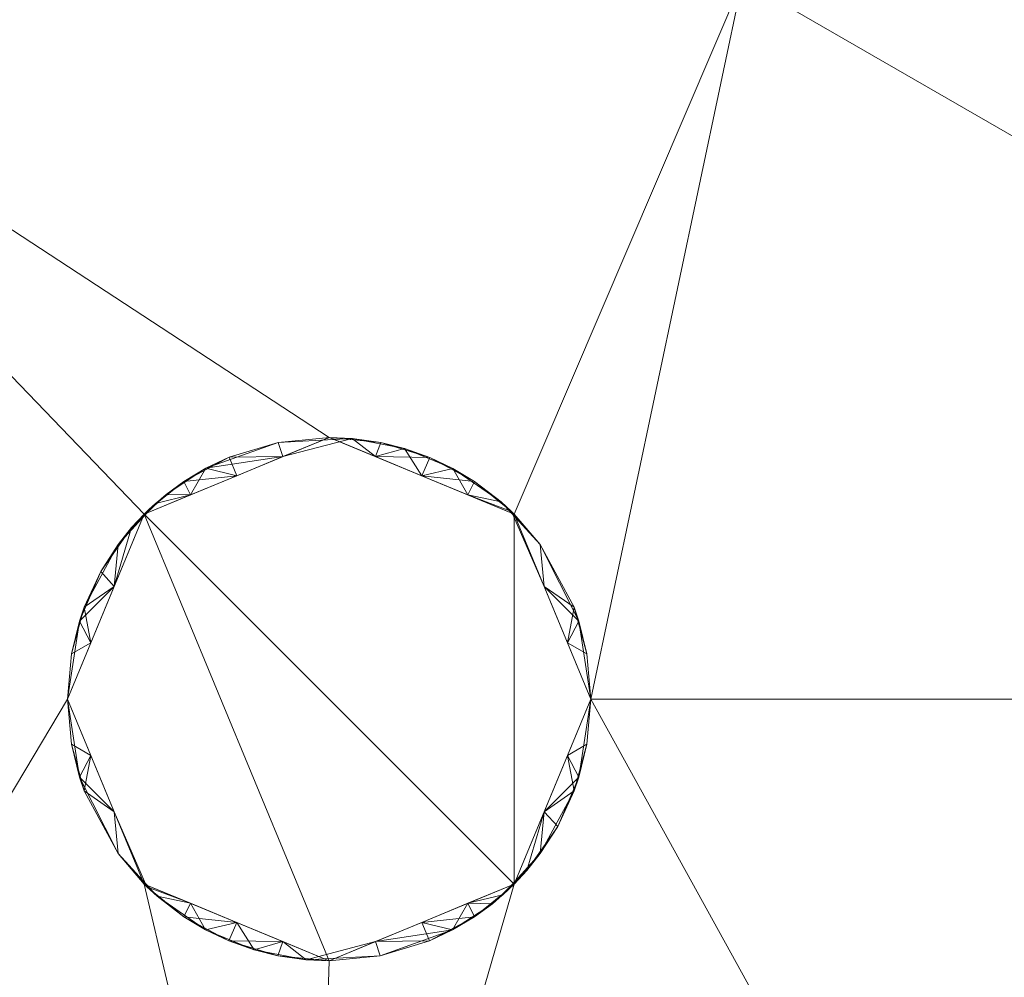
# Model space of a CAD drawing. Header units: millimetres. Extents: x -300 to 300, y 0 to 450.
# Tile 58 of 256: x -123 to -57, y 46 to 110. Entities that reach past the tile are written whole.
import ezdxf

# ---------------------------------------------------------------- set-up
doc = ezdxf.new("R2010")
doc.units = ezdxf.units.MM
doc.layers.add('A-GENM', color=13, linetype='Continuous')

# ---------------------------------------------------------------- blocks, each defined once
blk = doc.blocks.new('MODEL_CCAS0420-1080410R0 - MODEL_CCAS0420-1080410R0-453240-Preview')
at = {"layer": 'A-GENM', "lineweight": 9}
mesh = blk.add_polyface(dxfattribs=at)
corners = [(-296.159, -20, -110), (-295.657, -15.55, -110), (-294.177, -11.323, -110), (-291.793, -7.531, -110), (-288.625, -4.364, -110), (-284.831, -1.981, -110), (-280.602, -0.502, -110), (-276.147, 0, -110), (276.147, 0, -110), (280.596, -0.501, -110), (284.825, -1.978, -110), (288.619, -4.359, -110), (291.788, -7.525, -110), (294.174, -11.316, -110), (295.656, -15.545, -110), (296.159, -20, -110), (296.159, -426.171, -110), (295.658, -430.617, -110), (294.182, -434.842, -110), (291.802, -438.632, -110), (288.638, -441.797, -110), (284.848, -444.179, -110), (280.622, -445.657, -110), (276.171, -446.159, -110), (-276.171, -446.159, -110), (-280.617, -445.658, -110), (-284.842, -444.182, -110), (-288.632, -441.802, -110), (-291.797, -438.638, -110), (-294.179, -434.848, -110), (-295.657, -430.622, -110), (-296.159, -426.171, -110)]
mesh.append_faces([[corners[k] for k in face] for face in [(15, 12, 13, 14)]], dxfattribs={"vtx0": -1})
mesh.append_faces([[corners[k] for k in face] for face in [(16, 8, 15)]], dxfattribs={"vtx0": -1, "vtx1": -1})
mesh.append_faces([[corners[k] for k in face] for face in [(24, 31, 7, 8)]], dxfattribs={"vtx0": -1, "vtx1": -1, "vtx3": -1})
mesh.append_faces([[corners[k] for k in face] for face in [(31, 24, 25, 30), (18, 21, 22, 17), (17, 22, 23, 16)]], dxfattribs={"vtx0": -1, "vtx2": -1})
mesh.append_faces([[corners[k] for k in face] for face in [(0, 3, 4, 5), (0, 5, 6, 7)]], dxfattribs={"vtx0": -1, "vtx3": -1})
mesh.append_faces([[corners[k] for k in face] for face in [(28, 29, 27)]], dxfattribs={"vtx1": -1})
mesh.append_faces([[corners[k] for k in face] for face in [(25, 26, 30), (11, 12, 15, 10), (9, 10, 15, 8), (31, 0, 7)]], dxfattribs={"vtx1": -1, "vtx2": -1})
mesh.append_faces([[corners[k] for k in face] for face in [(23, 24, 8, 16)]], dxfattribs={"vtx1": -1, "vtx2": -1, "vtx3": -1})
mesh.append_faces([[corners[k] for k in face] for face in [(26, 27, 29, 30)]], dxfattribs={"vtx1": -1, "vtx3": -1})
mesh.append_faces([[corners[k] for k in face] for face in [(19, 20, 21, 18)]], dxfattribs={"vtx2": -1})
mesh.append_faces([[corners[k] for k in face] for face in [(0, 1, 2, 3)]], dxfattribs={"vtx3": -1})
mesh = blk.add_polyface(dxfattribs=at)
corners = [(-279.918, -2), (-292.651, -7.27), (-297.929, -20), (-297.929, -224.97), (-297.929, -429.94), (-292.661, -442.661), (-279.94, -447.929), (0, -447.929), (279.94, -447.929), (292.661, -442.661), (297.929, -429.94), (297.929, -224.97), (297.929, -20), (292.651, -7.27), (279.918, -2), (0, -2), (0, -3.5), (13.257, -3.5), (26.515, -3.5), (39.772, -3.5), (53.029, -3.5), (66.287, -3.5), (79.544, -3.5), (92.801, -3.5), (106.059, -3.5), (119.316, -3.5), (132.573, -3.5), (145.831, -3.5), (159.088, -3.5), (172.345, -3.5), (185.603, -3.5), (198.86, -3.5), (212.117, -3.5), (225.375, -3.5), (238.632, -3.5), (251.889, -3.5), (265.147, -3.5), (278.404, -3.5), (291.028, -7.487), (296.497, -19.511), (296.5, -32.769), (296.5, -46.026), (296.5, -59.283), (296.5, -72.541), (296.5, -85.798), (296.5, -99.055), (296.5, -112.313), (296.5, -125.57), (296.5, -138.827), (296.5, -152.085), (296.5, -165.342), (296.5, -178.599), (296.5, -191.857), (296.5, -205.114), (296.5, -218.371), (296.5, -231.629), (296.5, -244.886), (296.5, -258.143), (296.499, -271.401), (296.499, -284.658), (296.499, -297.915), (296.499, -311.173), (296.499, -324.43), (296.499, -337.687), (296.5, -350.945), (296.5, -364.202), (296.5, -377.459), (296.5, -390.717), (296.5, -403.974), (296.5, -417.231), (296.497, -430.489), (291.028, -442.513), (278.404, -446.5), (265.147, -446.5), (251.889, -446.5), (238.632, -446.5), (225.375, -446.5), (212.117, -446.5), (198.86, -446.5), (185.603, -446.5), (172.345, -446.5), (159.088, -446.5), (145.831, -446.5), (132.573, -446.5), (119.316, -446.5), (106.059, -446.5), (92.801, -446.5), (79.544, -446.5), (66.287, -446.5), (53.029, -446.5), (39.772, -446.5), (26.515, -446.5), (13.257, -446.5), (0, -446.5), (-12.926, -446.5), (-25.852, -446.5), (-38.777, -446.5), (-51.703, -446.5), (-64.629, -446.5), (-77.555, -446.5), (-90.48, -446.5), (-103.406, -446.5), (-116.332, -446.5), (-129.258, -446.5), (-142.183, -446.5), (-155.109, -446.5), (-168.035, -446.5), (-180.961, -446.5), (-193.887, -446.5), (-206.812, -446.5), (-219.738, -446.5), (-232.664, -446.5), (-245.59, -446.5), (-258.515, -446.5), (-271.441, -446.5), (-284.356, -445.968), (-294.544, -438.124), (-296.5, -425.35), (-296.5, -412.424), (-296.5, -399.498), (-296.5, -386.572), (-296.5, -373.646), (-296.5, -360.721), (-296.5, -347.795), (-296.499, -334.869), (-296.499, -321.943), (-296.499, -309.018), (-296.499, -296.092), (-296.499, -283.166), (-296.499, -270.24), (-296.5, -257.315), (-296.5, -244.389), (-296.5, -231.463), (-296.5, -218.537), (-296.5, -205.611), (-296.5, -192.686), (-296.5, -179.76), (-296.5, -166.834), (-296.5, -153.908), (-296.5, -140.983), (-296.5, -128.057), (-296.5, -115.131), (-296.5, -102.205), (-296.5, -89.28), (-296.5, -76.354), (-296.5, -63.428), (-296.5, -50.502), (-296.5, -37.576), (-296.5, -24.651), (-294.544, -11.876), (-284.356, -4.032), (-271.441, -3.5), (-258.515, -3.5), (-245.59, -3.5), (-232.664, -3.5), (-219.738, -3.5), (-206.812, -3.5), (-193.887, -3.5), (-180.961, -3.5), (-168.035, -3.5), (-155.109, -3.5), (-142.183, -3.5), (-129.258, -3.5), (-116.332, -3.5), (-103.406, -3.5), (-90.48, -3.5), (-77.555, -3.5), (-64.629, -3.5), (-51.703, -3.5), (-38.777, -3.5), (-25.852, -3.5), (-12.926, -3.5), (-294.538, -438.129), (-294.547, -438.108)]
mesh.append_faces([[corners[k] for k in face] for face in [(116, 172, 173)]])
mesh.append_faces([[corners[k] for k in face] for face in [(118, 4, 117), (6, 115, 5), (115, 6, 114), (7, 104, 6), (1, 150, 0), (151, 0, 150)]], dxfattribs={"vtx0": -1, "vtx1": -1})
mesh.append_faces([[corners[k] for k in face] for face in [(4, 124, 125), (7, 99, 100), (2, 148, 149), (149, 1, 2), (2, 141, 142), (0, 151, 152), (0, 160, 161, 15), (15, 165, 166), (15, 170, 171), (8, 81, 82, 7), (8, 72, 73), (11, 61, 62, 10), (12, 46, 47, 11), (38, 13, 14, 37), (13, 38, 39, 12)]], dxfattribs={"vtx0": -1, "vtx2": -1})
mesh.append_faces([[corners[k] for k in face] for face in [(4, 118, 119, 120), (4, 120, 121, 122), (3, 128, 129, 130), (3, 130, 131, 132), (3, 138, 139, 140), (0, 154, 155, 156), (0, 156, 157, 158), (15, 161, 162, 163), (15, 163, 164, 165), (8, 73, 74, 75), (7, 86, 87, 88), (7, 83, 84, 85), (10, 68, 69, 70), (11, 55, 56, 57), (14, 28, 29, 30), (14, 32, 33, 34), (15, 19, 20, 21), (12, 44, 45, 46), (11, 49, 50, 51), (11, 47, 48, 49), (12, 39, 40, 41)]], dxfattribs={"vtx0": -1, "vtx3": -1})
mesh.append_faces([[corners[k] for k in face] for face in [(123, 124, 4, 122), (127, 128, 3, 126), (113, 114, 6, 112), (111, 112, 6, 110), (109, 110, 6, 108), (107, 108, 6, 106), (96, 97, 7, 95), (105, 106, 6, 104), (103, 104, 7, 102), (101, 102, 7, 100), (98, 99, 7, 97), (94, 95, 7, 93), (135, 136, 3, 134), (137, 138, 3, 136), (133, 134, 3, 132), (145, 146, 2, 144), (147, 148, 2, 146), (143, 144, 2, 142), (149, 150, 1), (153, 154, 0, 152), (159, 160, 0, 158), (169, 170, 15, 168), (167, 168, 15, 166), (78, 79, 8, 77), (80, 81, 8, 79), (76, 77, 8, 75), (91, 92, 7, 90), (89, 90, 7, 88), (85, 86, 7), (82, 83, 7), (67, 68, 10, 66), (65, 66, 10, 64), (60, 61, 11, 59), (58, 59, 11, 57), (63, 64, 10, 62), (54, 55, 11, 53), (26, 27, 15, 25), (31, 32, 14, 30), (16, 17, 15, 171), (18, 19, 15, 17), (24, 25, 15, 23), (22, 23, 15, 21), (34, 35, 14), (52, 53, 11, 51), (36, 37, 14, 35), (42, 43, 12, 41), (43, 44, 12), (92, 93, 7)]], dxfattribs={"vtx1": -1, "vtx2": -1})
mesh.append_faces([[corners[k] for k in face] for face in [(3, 4, 125, 126), (2, 3, 140, 141), (71, 72, 8, 9), (70, 71, 9, 10), (27, 28, 14, 15)]], dxfattribs={"vtx1": -1, "vtx3": -1})
mesh.append_faces([[corners[k] for k in face] for face in [(4, 173, 117), (115, 172, 5)]], dxfattribs={"vtx2": -1})
mesh = blk.add_polyface(dxfattribs=at)
corners = [(0, -113.079, -5), (74.359, -113.079, -5), (148.718, -113.079, -5), (223.077, -113.079, -5), (294.5, -132.968, -5), (294.499, -81.318, -5), (294.499, -29.667, -5), (258.762, -5.5, -5), (206.609, -5.5, -5), (154.956, -5.5, -5), (103.303, -5.5, -5), (51.652, -5.5, -5), (0, -5.5, -5), (-59.752, -5.5, -5), (-119.504, -5.5, -5), (-179.256, -5.5, -5), (-239.009, -5.5, -5), (-294.499, -25.775, -5), (-289.1, -8.453, -5), (-294.499, -73.214, -5), (-294.5, -132.968, -5), (-275.116, -113.088, -5), (-244.547, -113.079, -5), (-213.979, -113.079, -5), (-183.41, -113.079, -5), (-152.842, -113.079, -5), (-122.274, -113.079, -5), (-91.705, -113.079, -5), (-61.137, -113.079, -5), (-30.568, -113.079, -5), (-119.5, -65, -5), (-114.374, -52.626, -5), (-102, -47.5, -5), (-89.626, -52.626, -5), (-84.5, -65, -5), (-89.626, -77.374, -5), (-102, -82.5, -5), (-114.374, -77.374, -5), (17.5, -65, -5), (12.374, -77.374, -5), (0, -82.5, -5), (-12.374, -77.374, -5), (-17.5, -65, -5), (-12.374, -52.626, -5), (0, -47.5, -5), (12.374, -52.626, -5), (119.5, -65, -5), (114.374, -77.374, -5), (102, -82.5, -5), (89.626, -77.374, -5), (84.5, -65, -5), (89.626, -52.626, -5), (102, -47.5, -5), (114.374, -52.626, -5), (-290.42, -24.284, -5)]
mesh.append_faces([[corners[k] for k in face] for face in [(18, 17, 54)]])
mesh.append_faces([[corners[k] for k in face] for face in [(32, 14, 31), (42, 29, 41), (50, 1, 49), (8, 3, 7), (53, 10, 52)]], dxfattribs={"vtx0": -1, "vtx1": -1})
mesh.append_faces([[corners[k] for k in face] for face in [(13, 34, 42, 43)]], dxfattribs={"vtx0": -1, "vtx1": -1, "vtx3": -1})
mesh.append_faces([[corners[k] for k in face] for face in [(30, 24, 25, 37), (16, 22, 23, 15), (35, 27, 28, 34), (37, 25, 26, 36), (36, 26, 27, 35), (31, 14, 15, 30), (13, 33, 34), (0, 40, 41, 29), (11, 50, 51, 10), (12, 44, 45, 11), (10, 51, 52)]], dxfattribs={"vtx0": -1, "vtx2": -1})
mesh.append_faces([[corners[k] for k in face] for face in [(19, 21, 22, 16), (15, 23, 24, 30), (11, 45, 38, 50)]], dxfattribs={"vtx0": -1, "vtx2": -1, "vtx3": -1})
mesh.append_faces([[corners[k] for k in face] for face in [(20, 21, 19)]], dxfattribs={"vtx1": -1})
mesh.append_faces([[corners[k] for k in face] for face in [(47, 48, 2)]], dxfattribs={"vtx1": -1, "vtx2": -1})
mesh.append_faces([[corners[k] for k in face] for face in [(28, 29, 42, 34), (38, 39, 1, 50), (46, 47, 2, 9)]], dxfattribs={"vtx1": -1, "vtx2": -1, "vtx3": -1})
mesh.append_faces([[corners[k] for k in face] for face in [(13, 14, 32, 33), (12, 13, 43, 44), (39, 40, 0, 1), (48, 49, 1, 2), (2, 3, 8, 9), (53, 46, 9, 10)]], dxfattribs={"vtx1": -1, "vtx3": -1})
mesh.append_faces([[corners[k] for k in face] for face in [(16, 54, 19), (5, 6, 7)]], dxfattribs={"vtx2": -1})
mesh.append_faces([[corners[k] for k in face] for face in [(3, 4, 5, 7)]], dxfattribs={"vtx2": -1, "vtx3": -1})
mesh = blk.add_polyface(dxfattribs=at)
corners = [(119.5, -65, -15), (114.374, -52.626, -15), (102, -47.5, -15), (89.626, -52.626, -15), (84.5, -65, -15), (89.626, -77.374, -15), (102, -82.5, -15), (114.374, -77.374, -15)]
mesh.append_faces([[corners[k] for k in face] for face in [(4, 5, 3)]], dxfattribs={"vtx1": -1})
mesh.append_faces([[corners[k] for k in face] for face in [(6, 7, 3, 5), (2, 3, 7)]], dxfattribs={"vtx1": -1, "vtx2": -1})
mesh.append_faces([[corners[k] for k in face] for face in [(7, 0, 1, 2)]], dxfattribs={"vtx3": -1})
mesh = blk.add_polyface(dxfattribs=at)
corners = [(84.5, -65, -5), (84.5, -65, -7.5), (84.5, -65, -10), (84.5, -65, -12.5), (84.5, -65, -15), (89.626, -52.626, -15), (102, -47.5, -15), (114.374, -52.626, -15), (119.5, -65, -15), (119.5, -65, -12.5), (119.5, -65, -10), (119.5, -65, -7.5), (119.5, -65, -5), (114.374, -52.626, -5), (102, -47.5, -5), (89.626, -52.626, -5), (87.62, -57.467, -5), (116.38, -57.467, -5), (87.62, -57.467, -15), (116.38, -57.467, -15), (85.296, -59.782, -8.75), (118.704, -59.782, -8.75), (86.06, -61.234, -15), (117.94, -61.234, -15), (87.878, -54.665, -10.486), (95.813, -50.063, -5), (95.813, -50.063, -15), (116.122, -54.665, -10.486), (108.187, -50.063, -5), (108.187, -50.063, -15), (98.586, -47.836, -10), (92.278, -50.449, -10.835), (111.722, -50.449, -10.835), (105.444, -47.842, -10.085), (85.613, -58.859, -12.058), (84.762, -61.986, -11.25), (118.387, -58.859, -12.058), (119.238, -61.986, -11.25), (86.06, -61.234, -5), (117.94, -61.234, -5), (86.715, -56.478, -8.009), (88.779, -53.534, -7.777), (92.719, -51.344, -5), (93.751, -49.566, -7.918), (89.934, -52.325, -9.989), (91.087, -51.319, -7.684), (90.381, -51.914, -12.542), (92.719, -51.344, -15), (95.299, -48.834, -10.391), (98.906, -48.781, -15), (116.122, -54.665, -7.302), (113.511, -51.818, -8.129), (110.27, -49.578, -7.908), (107.032, -48.239, -7.513), (103.541, -47.568, -7.63), (105.094, -48.781, -5), (102.013, -47.5, -10.165), (111.281, -51.344, -5), (108.725, -48.844, -10.364), (98.906, -48.781, -5), (114.196, -52.45, -12.106), (111.281, -51.344, -15), (105.094, -48.781, -15)]
mesh.append_faces([[corners[k] for k in face] for face in [(39, 11, 12)]], dxfattribs={"vtx0": -1})
mesh.append_faces([[corners[k] for k in face] for face in [(19, 60, 7), (13, 50, 17), (59, 54, 14), (42, 43, 25), (26, 31, 47), (49, 48, 26), (14, 54, 55), (6, 56, 49), (7, 60, 61)]], dxfattribs={"vtx0": -1, "vtx1": -1})
mesh.append_faces([[corners[k] for k in face] for face in [(18, 24, 34), (27, 36, 21), (34, 20, 35), (20, 40, 16), (46, 44, 24), (46, 47, 31), (58, 29, 32), (30, 59, 43), (41, 16, 40), (20, 38, 1), (23, 37, 36), (39, 21, 11), (50, 27, 21), (44, 31, 45), (19, 27, 60), (50, 13, 51), (53, 52, 28), (30, 48, 49), (41, 40, 24), (48, 31, 26), (57, 52, 51), (33, 62, 58), (58, 52, 53), (3, 22, 35), (40, 20, 34), (2, 35, 20), (34, 35, 22), (19, 36, 27), (37, 10, 21), (9, 37, 23), (36, 37, 21), (24, 40, 34), (41, 24, 44), (43, 45, 31), (43, 31, 48), (45, 41, 44), (31, 44, 46), (41, 45, 15), (45, 43, 42), (33, 56, 62), (5, 46, 24), (30, 49, 56), (17, 50, 21), (51, 60, 27), (50, 51, 27), (32, 51, 52), (32, 52, 58), (33, 53, 54), (53, 55, 54), (33, 54, 56), (54, 30, 56), (32, 61, 60), (33, 58, 53), (30, 54, 59), (43, 48, 30), (32, 60, 51)]], dxfattribs={"vtx0": -1, "vtx1": -1, "vtx2": -1})
mesh.append_faces([[corners[k] for k in face] for face in [(21, 10, 11), (35, 2, 3), (45, 42, 15), (34, 22, 18), (37, 9, 10), (36, 19, 23), (20, 16, 38), (46, 5, 47), (51, 13, 57), (53, 28, 55), (32, 29, 61)]], dxfattribs={"vtx0": -1, "vtx2": -1})
mesh.append_faces([[corners[k] for k in face] for face in [(0, 1, 38)]], dxfattribs={"vtx1": -1})
mesh.append_faces([[corners[k] for k in face] for face in [(1, 2, 20), (39, 17, 21), (18, 5, 24), (62, 29, 58), (6, 62, 56), (15, 16, 41), (59, 25, 43), (57, 28, 52)]], dxfattribs={"vtx1": -1, "vtx2": -1})
mesh.append_faces([[corners[k] for k in face] for face in [(23, 8, 9), (3, 4, 22)]], dxfattribs={"vtx2": -1})
mesh = blk.add_polyface(dxfattribs=at)
corners = [(84.5, -65, -5), (89.626, -77.374, -5), (102, -82.5, -5), (114.374, -77.374, -5), (119.5, -65, -5), (119.5, -65, -7.5), (119.5, -65, -10), (119.5, -65, -12.5), (119.5, -65, -15), (114.374, -77.374, -15), (102, -82.5, -15), (89.626, -77.374, -15), (84.5, -65, -15), (84.5, -65, -12.5), (84.5, -65, -10), (84.5, -65, -7.5), (116.38, -72.533, -5), (87.62, -72.533, -5), (116.38, -72.533, -15), (87.62, -72.533, -15), (118.704, -70.218, -8.75), (85.296, -70.218, -8.75), (117.94, -68.766, -15), (86.06, -68.766, -15), (116.122, -75.335, -10.486), (108.187, -79.937, -5), (108.187, -79.937, -15), (87.878, -75.335, -10.486), (95.813, -79.937, -5), (95.813, -79.937, -15), (105.414, -82.164, -10), (111.722, -79.551, -10.835), (92.278, -79.551, -10.835), (98.556, -82.158, -10.085), (118.387, -71.141, -12.058), (119.238, -68.014, -11.25), (85.613, -71.141, -12.058), (84.762, -68.014, -11.25), (117.94, -68.766, -5), (86.06, -68.766, -5), (117.285, -73.522, -8.009), (115.221, -76.466, -7.777), (111.281, -78.656, -5), (110.249, -80.434, -7.918), (114.066, -77.675, -9.989), (112.913, -78.681, -7.684), (113.619, -78.086, -12.542), (111.281, -78.656, -15), (108.701, -81.166, -10.391), (105.094, -81.219, -15), (87.878, -75.335, -7.302), (90.489, -78.182, -8.129), (93.73, -80.422, -7.908), (96.968, -81.761, -7.513), (100.459, -82.432, -7.63), (98.906, -81.219, -5), (101.987, -82.5, -10.165), (92.719, -78.656, -5), (95.275, -81.156, -10.364), (105.094, -81.219, -5), (89.804, -77.55, -12.106), (92.719, -78.656, -15), (98.906, -81.219, -15)]
mesh.append_faces([[corners[k] for k in face] for face in [(39, 15, 0)]], dxfattribs={"vtx0": -1})
mesh.append_faces([[corners[k] for k in face] for face in [(19, 60, 11), (1, 50, 17), (59, 54, 2), (42, 43, 25), (26, 31, 47), (49, 48, 26), (2, 54, 55), (10, 56, 49), (11, 60, 61)]], dxfattribs={"vtx0": -1, "vtx1": -1})
mesh.append_faces([[corners[k] for k in face] for face in [(18, 24, 34), (27, 36, 21), (34, 20, 35), (20, 40, 16), (46, 44, 24), (46, 47, 31), (58, 29, 32), (30, 59, 43), (41, 16, 40), (20, 38, 5), (23, 37, 36), (39, 21, 15), (50, 27, 21), (44, 31, 45), (19, 27, 60), (50, 1, 51), (53, 52, 28), (30, 48, 49), (41, 40, 24), (48, 31, 26), (57, 52, 51), (33, 62, 58), (58, 52, 53), (7, 22, 35), (40, 20, 34), (6, 35, 20), (34, 35, 22), (19, 36, 27), (37, 14, 21), (13, 37, 23), (36, 37, 21), (24, 40, 34), (41, 24, 44), (43, 45, 31), (43, 31, 48), (45, 41, 44), (31, 44, 46), (41, 45, 3), (45, 43, 42), (33, 56, 62), (9, 46, 24), (30, 49, 56), (17, 50, 21), (51, 60, 27), (50, 51, 27), (32, 51, 52), (32, 52, 58), (33, 53, 54), (53, 55, 54), (33, 54, 56), (54, 30, 56), (32, 61, 60), (33, 58, 53), (30, 54, 59), (43, 48, 30), (32, 60, 51)]], dxfattribs={"vtx0": -1, "vtx1": -1, "vtx2": -1})
mesh.append_faces([[corners[k] for k in face] for face in [(21, 14, 15), (35, 6, 7), (45, 42, 3), (34, 22, 18), (37, 13, 14), (36, 19, 23), (20, 16, 38), (46, 9, 47), (51, 1, 57), (53, 28, 55), (32, 29, 61)]], dxfattribs={"vtx0": -1, "vtx2": -1})
mesh.append_faces([[corners[k] for k in face] for face in [(4, 5, 38)]], dxfattribs={"vtx1": -1})
mesh.append_faces([[corners[k] for k in face] for face in [(5, 6, 20), (39, 17, 21), (18, 9, 24), (62, 29, 58), (10, 62, 56), (3, 16, 41), (59, 25, 43), (57, 28, 52)]], dxfattribs={"vtx1": -1, "vtx2": -1})
mesh.append_faces([[corners[k] for k in face] for face in [(23, 12, 13), (7, 8, 22)]], dxfattribs={"vtx2": -1})

msp = doc.modelspace()

# ---------------------------------------------------------------- block references
at = {"layer": 'A-GENM', "lineweight": 9, "rotation": 180}
msp.add_blockref('MODEL_CCAS0420-1080410R0 - MODEL_CCAS0420-1080410R0-453240-Preview', (0, 0, 850), dxfattribs=at)

doc.saveas('drawing.dxf')
